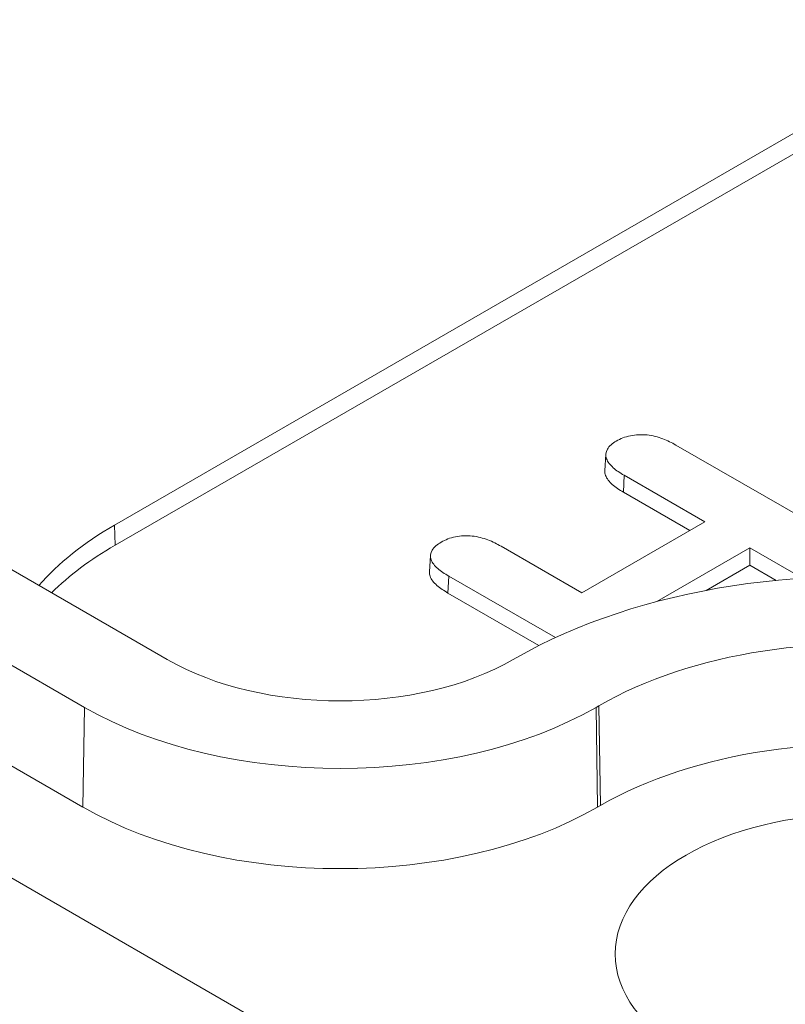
# Model space of a CAD drawing. Header units: millimetres. Extents: x 23 to 1094, y 23 to 840.
# Tile 33 of 44: x 816 to 827, y 604 to 618. Entities that reach past the tile are written whole.
import ezdxf

# ---------------------------------------------------------------- set-up
doc = ezdxf.new("R2010")
doc.units = ezdxf.units.MM
doc.header["$LTSCALE"] = 4
doc.layers.add('Visible (ANSI)', color=7, linetype='Continuous', lineweight=9)
doc.layers.add('Visible Narrow (ANSI)', color=7, linetype='Continuous', lineweight=9)

msp = doc.modelspace()

# ---------------------------------------------------------------- linework, layer by layer
at = {"layer": 'Visible (ANSI)'}
for p, q in [((733.786, 652.916), (912.405, 549.791)), ((744.33, 651.408), (818.152, 608.787)), ((743.101, 650.699), (816.923, 608.078)), ((743.079, 649.217), (816.901, 606.595)), ((832.705, 619.639), (817.368, 610.784)), ((832.969, 619.487), (817.377, 610.485)), ((825.701, 611.974), (828.933, 610.108)), ((824.646, 611.592), (824.662, 611.837)), ((824.932, 611.524), (824.921, 611.273)), ((826.132, 610.832), (824.932, 611.524)), ((825.908, 610.703), (824.921, 611.273)), ((824.306, 609.778), (826.132, 610.832)), ((823.107, 610.471), (824.306, 609.778)), ((826.799, 610.447), (825.416, 609.649)), ((826.799, 610.447), (826.799, 610.189)), ((827.579, 609.997), (826.799, 610.447)), ((822.043, 610.09), (822.059, 610.335)), ((826.799, 610.189), (826.151, 609.815)), ((827.188, 609.964), (826.799, 610.189)), ((822.329, 610.027), (822.318, 609.776)), ((823.912, 609.113), (822.329, 610.027)), ((823.669, 608.995), (822.318, 609.776)), ((823.287, 608.787), (823.33, 608.812)), ((824.516, 608.078), (824.558, 608.102)), ((824.538, 606.595), (824.58, 606.62))]:
    msp.add_line(p, q, dxfattribs=at)
for centre, major_axis, start_param, end_param in [((821.61, 608.335), (-6, 0), 5.497787, 5.818493), ((821.61, 608.041), (-5.987, 0), 5.497787, 5.756434), ((828.399, 605.885), (7.169, 0), 5.497787, 8.63938), ((828.399, 605.885), (5.431, 0), 5.497787, 8.63938), ((820.72, 610.27), (3.631, 0), 3.926991, 5.497787), ((820.72, 610.27), (5.369, 0), 3.926991, 5.497787), ((828.399, 604.415), (5.4, 0), 0.225223, 2.356194), ((820.72, 608.8), (5.4, 0), 3.926991, 5.497787)]:
    msp.add_ellipse(centre, major_axis=major_axis, ratio=0.57735, start_param=start_param, end_param=end_param, dxfattribs=at)
msp.add_ellipse((828.399, 604.415), major_axis=(3.6, 0), ratio=0.57735, dxfattribs=at)
for points, knots in [([(824.817, 612.033), (824.849, 612.05), (824.88, 612.066), (824.948, 612.092), (824.987, 612.103), (825.066, 612.119), (825.107, 612.124), (825.19, 612.128), (825.232, 612.127), (825.356, 612.115), (825.434, 612.094), (825.576, 612.041), (825.638, 612.008), (825.701, 611.974)], [0, 0, 0, 0, 0.0001040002, 0.0001040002, 0.0002086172, 0.0002086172, 0.0003132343, 0.0003132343, 0.0004178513, 0.0004178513, 0.0006270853, 0.0006270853, 0.0008361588, 0.0008361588, 0.0008361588, 0.0008361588]), ([(824.932, 611.524), (824.873, 611.56), (824.816, 611.596), (824.725, 611.678), (824.688, 611.723), (824.655, 611.817), (824.659, 611.866), (824.697, 611.935), (824.715, 611.956), (824.761, 611.996), (824.789, 612.014), (824.817, 612.033)], [0, 0, 0, 0, 0.0002070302, 0.0002070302, 0.0004142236, 0.0004142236, 0.0006214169, 0.0006214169, 0.0007250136, 0.0007250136, 0.0008279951, 0.0008279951, 0.0008279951, 0.0008279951]), ([(824.921, 611.273), (824.862, 611.309), (824.804, 611.346), (824.711, 611.429), (824.674, 611.474), (824.648, 611.546), (824.645, 611.569), (824.646, 611.592)], [0, 0, 0, 0, 0.0002121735, 0.0002121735, 0.0004243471, 0.0004243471, 0.0005240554, 0.0005240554, 0.0005240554, 0.0005240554]), ([(822.329, 610.027), (822.27, 610.063), (822.213, 610.099), (822.121, 610.18), (822.084, 610.224), (822.052, 610.318), (822.057, 610.367), (822.097, 610.435), (822.116, 610.457), (822.162, 610.496), (822.19, 610.514), (822.218, 610.532)], [0, 0, 0, 0, 0.0002065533, 0.0002065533, 0.0004132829, 0.0004132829, 0.0006200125, 0.0006200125, 0.0007233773, 0.0007233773, 0.0008260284, 0.0008260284, 0.0008260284, 0.0008260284]), ([(822.218, 610.532), (822.251, 610.549), (822.282, 610.565), (822.351, 610.592), (822.389, 610.603), (822.508, 610.626), (822.595, 610.63), (822.761, 610.613), (822.839, 610.592), (822.982, 610.538), (823.044, 610.505), (823.107, 610.471)], [0, 0, 0, 0, 0.0001034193, 0.0001034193, 0.0002075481, 0.0002075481, 0.0004158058, 0.0004158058, 0.0006240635, 0.0006240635, 0.0008321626, 0.0008321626, 0.0008321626, 0.0008321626]), ([(822.318, 609.776), (822.259, 609.811), (822.201, 609.848), (822.107, 609.931), (822.069, 609.976), (822.045, 610.046), (822.042, 610.068), (822.043, 610.09)], [0, 0, 0, 0, 0.0002117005, 0.0002117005, 0.000423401, 0.000423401, 0.0005177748, 0.0005177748, 0.0005177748, 0.0005177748])]:
    msp.add_open_spline(points, degree=3, knots=knots, dxfattribs=at)
at = {"layer": 'Visible Narrow (ANSI)'}
for p, q in [((817.377, 610.485), (817.368, 610.784)), ((816.923, 608.078), (816.901, 606.595)), ((824.516, 608.078), (824.538, 606.595)), ((824.558, 608.102), (824.58, 606.62))]:
    msp.add_line(p, q, dxfattribs=at)

doc.saveas('drawing.dxf')
